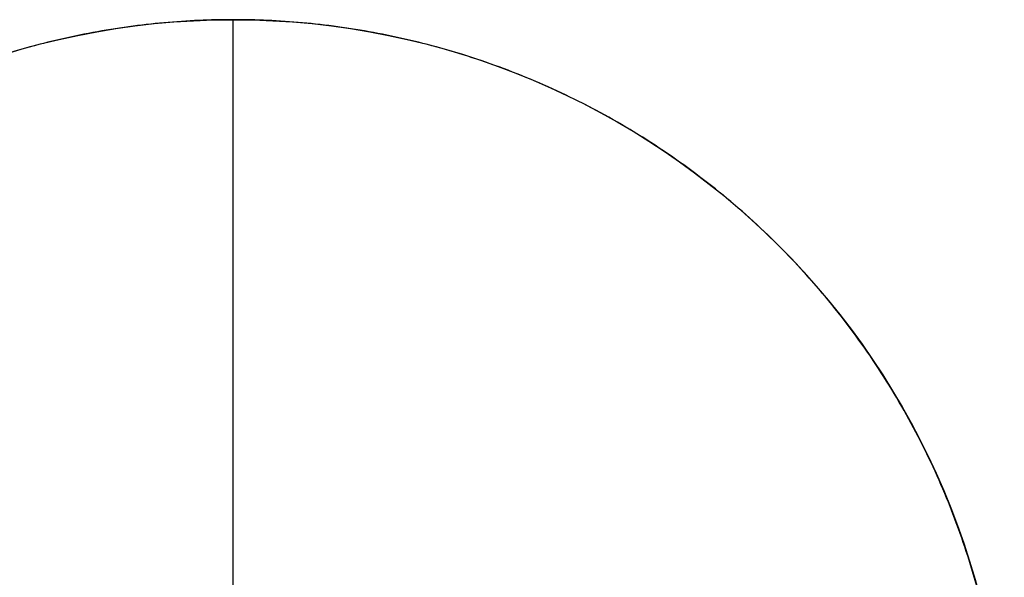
# Model space of a CAD drawing. Header units: millimetres. Extents: x 3072 to 3775, y 654 to 683.
# Tile 9 of 256: x 3079 to 3091, y 671 to 678. Entities that reach past the tile are written whole.
import ezdxf

# ---------------------------------------------------------------- set-up
doc = ezdxf.new("R2010")
doc.units = ezdxf.units.MM
doc.layers.add('Layer 01', color=7, linetype='Continuous')

msp = doc.modelspace()

# ---------------------------------------------------------------- linework, layer by layer
at = {"layer": 'Layer 01'}
for p, q in [((3081.579, 658.579, 1097.922), (3081.579, 678.079, 1097.922)), ((3081.579, 658.579, 1095.922), (3081.579, 678.079, 1095.922))]:
    msp.add_line(p, q, dxfattribs=at)
msp.add_circle((3081.579, 668.329, 1097.922), 9.75, dxfattribs=at)
for points in [[(3091.329, 668.329, 1097.922), (3091.329, 658.579, 1097.922), (3081.579, 658.579, 1097.922), (3071.829, 658.579, 1097.922), (3071.829, 668.329, 1097.922), (3071.829, 678.079, 1097.922), (3081.579, 678.079, 1097.922), (3091.329, 678.079, 1097.922), (3091.329, 668.329, 1097.922)], [(3091.329, 668.329, 1095.922), (3091.329, 658.579, 1095.922), (3081.579, 658.579, 1095.922), (3071.829, 658.579, 1095.922), (3071.829, 668.329, 1095.922), (3071.829, 678.079, 1095.922), (3081.579, 678.079, 1095.922), (3091.329, 678.079, 1095.922), (3091.329, 668.329, 1095.922)], [(3091.329, 668.329, 1096.922), (3091.329, 658.579, 1096.922), (3081.579, 658.579, 1096.922), (3071.829, 658.579, 1096.922), (3071.829, 668.329, 1096.922), (3071.829, 678.079, 1096.922), (3081.579, 678.079, 1096.922), (3091.329, 678.079, 1096.922), (3091.329, 668.329, 1096.922)]]:
    msp.add_rational_spline(points, [1, 0.707106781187, 1, 0.707106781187, 1, 0.707106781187, 1, 0.707106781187, 1], degree=2, knots=[-61.261057, -61.261057, -61.261057, -45.945793, -45.945793, -30.630528, -30.630528, -15.315264, -15.315264, 0, 0, 0], dxfattribs=at)
msp.add_open_spline([(3081.579, 678.079, 1097.922), (3081.579, 678.079, 1095.922)], degree=1, dxfattribs=at)

doc.saveas('drawing.dxf')
